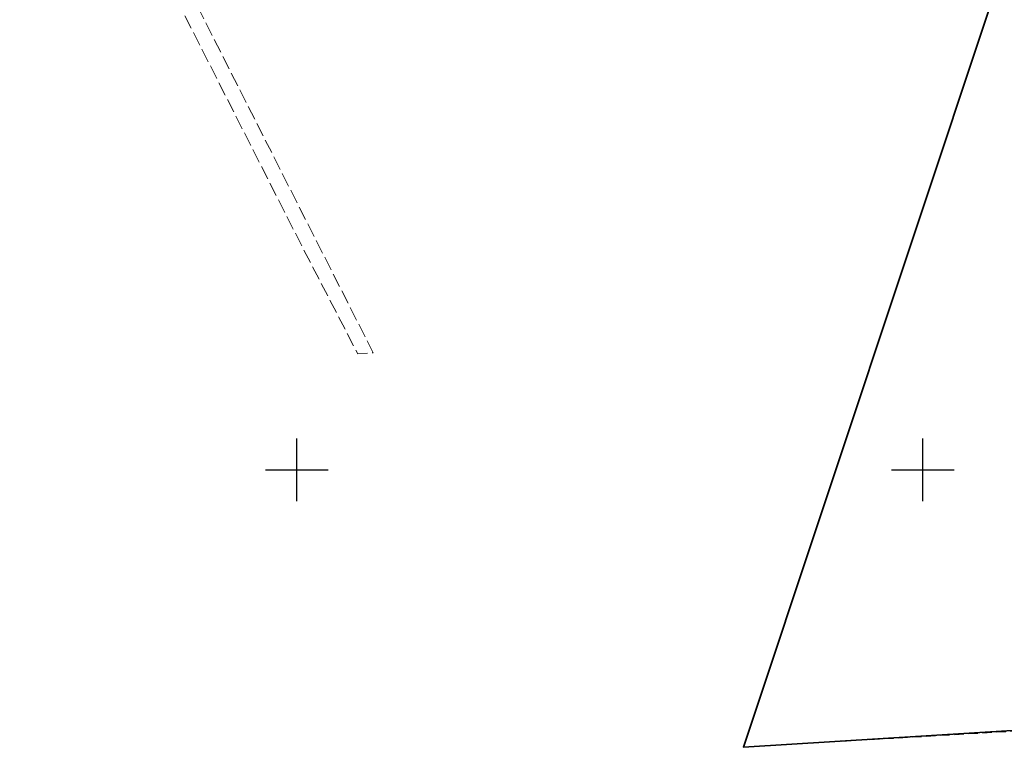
# Model space of a CAD drawing. Header units: metres. Extents: x 5548743 to 5556416, y 5707500 to 5714000.
# Tile 90 of 203: x 5552756 to 5552913, y 5711056 to 5711172. Entities that reach past the tile are written whole.
import ezdxf

# ---------------------------------------------------------------- set-up
doc = ezdxf.new("R2010")
doc.units = ezdxf.units.M
doc.header["$MEASUREMENT"] = 0
for name, pattern in [('1.5_0.75', [2.25, 1.5, -0.75]), ('2.25_0.75', [3, 2.25, -0.75]), ('219-1000', [0])]:
    doc.linetypes.add(name, pattern=pattern)
doc.layers.get('0').update_dxf_attribs({"color": 2, "linetype": 'CONTINUOUS', "lineweight": 5})
for name, color, linetype in [('216-obręb ewidencyjny', 7, 'CONTINUOUS'), ('218-kontur użytku gruntowego', 7, 'CONTINUOUS'), ('219-działka ewidencyjna', 7, 'CONTINUOUS'), ('jezdnia', 7, 'CONTINUOUS'), ('Wstawianie ramki sekcyjnej z opisem', 7, 'CONTINUOUS')]:
    doc.layers.add(name, color=color, linetype=linetype)

# ---------------------------------------------------------------- blocks, each defined once
blk = doc.blocks.new('RAMKA1000K')
at = {"color": 0}
for p, q in [((0, 95), (0, 105)), ((100, 95), (100, 105)), ((800, 95), (800, 105)), ((0, 100), (5, 100)), ((95, 100), (105, 100)), ((795, 100), (800, 100))]:
    blk.add_line(p, q, dxfattribs=at)

msp = doc.modelspace()

# ---------------------------------------------------------------- linework, layer by layer
at = {"layer": '216-obręb ewidencyjny', "color": 4, "linetype": 'Continuous', "lineweight": 35, "flags": 128}
for points in [[(5553303.29, 5711172.41), (5553245.53, 5711230.59), (5553201.96, 5711255.35), (5553140.19, 5711284.18), (5553135.72, 5711277.69), (5553111.42, 5711242.97), (5553187.3, 5711106.28), (5553112.55, 5711070.64), (5552871.37, 5711055.67), (5552911.56, 5711176.56), (5552902.55, 5711179.99), (5552857.56, 5711200.05), (5552823.52, 5711222.08), (5552811.69, 5711238.16), (5552792.63, 5711262.96), (5552771.45, 5711305.07), (5552757.83, 5711364.93), (5552755.89, 5711371.71), (5552732.07, 5711369.95), (5552708.66, 5711378.89), (5552680.03, 5711429.79), (5552679.16, 5711442.78), (5552714.87, 5711541.1)], [(5552714.87, 5711541.1), (5552679.16, 5711442.78), (5552680.03, 5711429.79), (5552708.66, 5711378.89), (5552732.07, 5711369.95), (5552755.89, 5711371.71), (5552757.83, 5711364.93), (5552771.45, 5711305.07), (5552792.63, 5711262.96), (5552811.69, 5711238.16), (5552823.52, 5711222.08), (5552857.56, 5711200.05), (5552902.55, 5711179.99), (5552911.56, 5711176.56), (5552871.37, 5711055.67), (5553112.55, 5711070.64), (5553187.3, 5711106.28), (5553111.42, 5711242.97), (5553135.72, 5711277.69), (5553140.19, 5711284.18), (5553201.96, 5711255.35), (5553245.53, 5711230.59), (5553303.29, 5711172.41)]]:
    msp.add_lwpolyline(points, dxfattribs=at)
at = {"layer": '218-kontur użytku gruntowego', "color": 70, "linetype": '1.5_0.75', "lineweight": 18, "flags": 128}
for points in [[(5552871.37, 5711055.67), (5552911.56, 5711176.56)], [(5552994.14, 5711062.87), (5552881.53, 5711056.3)], [(5552876.86, 5711056.01), (5552871.37, 5711055.67)], [(5552881.53, 5711056.3), (5552876.86, 5711056.01)]]:
    msp.add_lwpolyline(points, dxfattribs=at)
at = {"layer": '219-działka ewidencyjna', "color": 94, "linetype": '219-1000', "lineweight": 30, "flags": 128}
for points in [[(5552871.37, 5711055.67), (5552911.56, 5711176.56)], [(5553112.55, 5711070.64), (5552871.37, 5711055.67)]]:
    msp.add_lwpolyline(points, dxfattribs=at)
at = {"layer": 'jezdnia', "color": 252, "linetype": '2.25_0.75', "lineweight": 18, "flags": 128}
msp.add_lwpolyline([(5552255.88, 5711162.93), (5552254.61, 5711158.51), (5552320.29, 5711149.26), (5552348.62, 5711156.63), (5552354.01, 5711158.15), (5552361.31, 5711160.11), (5552373.22, 5711162.44), (5552384.01, 5711166.66), (5552410.06, 5711177.05), (5552441.29, 5711191.72), (5552458.74, 5711200.63), (5552465.68, 5711204.44), (5552516.1, 5711227.26), (5552543.82, 5711239.46), (5552582.51, 5711257.71), (5552594, 5711263.25), (5552615.55, 5711281.52), (5552627.38, 5711291.51), (5552631.19, 5711295.9), (5552650.59, 5711327.07), (5552653.03, 5711331.89), (5552667.22, 5711330.38), (5552680.97, 5711324.89), (5552688.81, 5711318.09), (5552698.3, 5711302.59), (5552721.97, 5711290.12), (5552733.85, 5711283.87), (5552744.23, 5711266.62), (5552724.59, 5711252.67), (5552738.63, 5711243.07), (5552767.27, 5711201.76), (5552800.23, 5711136.86), (5552809.72, 5711118.55), (5552812.18, 5711118.73), (5552769.49, 5711202.88), (5552741.96, 5711244.52), (5552728.53, 5711252.69), (5552747.72, 5711266.48), (5552736.13, 5711285.52), (5552699.9, 5711304.94), (5552690.73, 5711319.86), (5552686.53, 5711323.88), (5552682.54, 5711327.31), (5552669.56, 5711332.63), (5552654.91, 5711335.71), (5552659.01, 5711344.48), (5552654, 5711344.1), (5552635.52, 5711307.81), (5552628.86, 5711298.32), (5552615.18, 5711285.97), (5552602.57, 5711274.34), (5552591.22, 5711265.73), (5552582.44, 5711261.42), (5552539.52, 5711241.92), (5552512.74, 5711230.05), (5552439.01, 5711197.33), (5552424.54, 5711187.88), (5552406.6, 5711179.25), (5552376, 5711168.25), (5552369.46, 5711165.94), (5552357.84, 5711163.72), (5552320.38, 5711152.85)], close=True, dxfattribs=at)

# ---------------------------------------------------------------- block references
at = {"layer": 'Wstawianie ramki sekcyjnej z opisem', "color": 8, "linetype": 'Continuous', "lineweight": 5}
for p in [(5552000, 5711000), (5552000, 5711000), (5552000, 5711000), (5552000, 5711000), (5552800, 5711000), (5552800, 5711000), (5552800, 5711000), (5552800, 5711000)]:
    msp.add_blockref('RAMKA1000K', p, dxfattribs=at)

doc.saveas('drawing.dxf')
